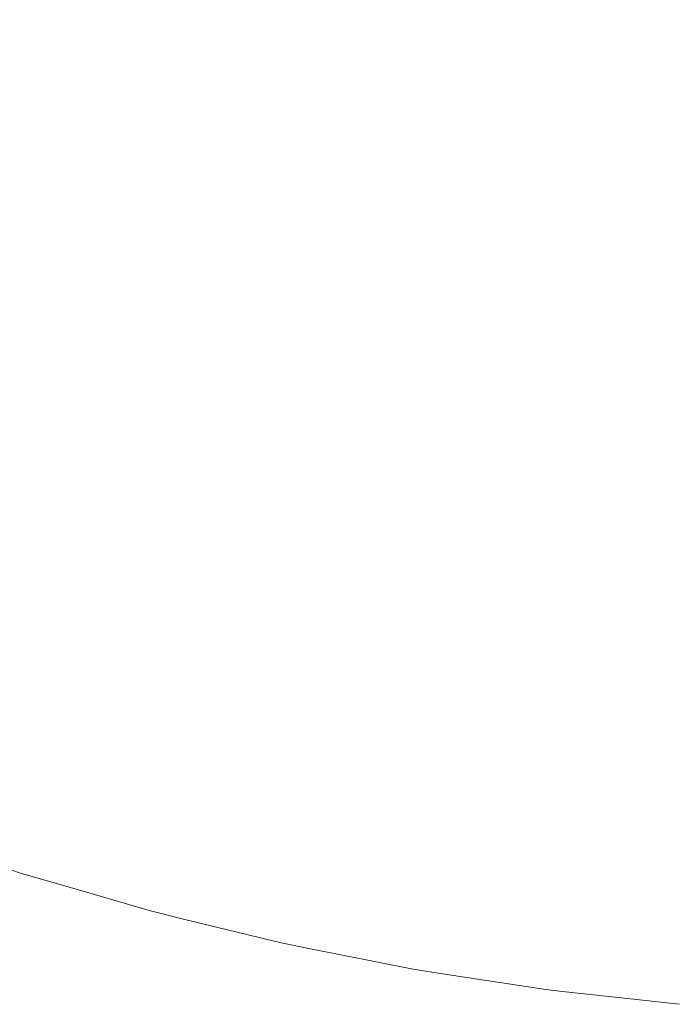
# Model space of a CAD drawing. Header units: centimetres. Extents: x -25.9 to 27.4, y -21.7 to -19.9.
# Tile 3 of 202: x -25.8176 to -25.7962, y -21.6596 to -21.6277. Entities that reach past the tile are written whole.
import ezdxf

# ---------------------------------------------------------------- set-up
doc = ezdxf.new("R2010")
doc.units = ezdxf.units.CM
doc.header["$LTSCALE"] = 2.54
doc.layers.add('Lucido design-1', color=7, linetype='Continuous')

# ---------------------------------------------------------------- blocks, each defined once
blk = doc.blocks.new('Gruppo-5-1')
at = {"color": 7, "linetype": 'Continuous', "lineweight": 9}
for points, invisible_edges in [([(-25.814585, -21.625434, 876.39198), (-25.817413, -21.624189, 876.39198), (-25.818645, -21.62683, 876.38893), (-25.8157, -21.628126, 876.38893)], 15), ([(-25.81567, -21.628053, 875.65375), (-25.818611, -21.626758, 875.65375), (-25.81742, -21.624203, 875.650802), (-25.814591, -21.625448, 875.650802)], 15), ([(-25.805816, -21.628426, 875.650802), (-25.808783, -21.627561, 875.650802), (-25.807901, -21.624763, 875.647975), (-25.805056, -21.625592, 875.647975)], 15), ([(-25.805024, -21.625472, 876.394906), (-25.807864, -21.624645, 876.394906), (-25.808779, -21.627547, 876.39198), (-25.805812, -21.628412, 876.39198)], 15), ([(-25.811705, -21.626554, 876.39198), (-25.814585, -21.625434, 876.39198), (-25.8157, -21.628126, 876.38893), (-25.812701, -21.629292, 876.38893)], 15), ([(-25.812674, -21.629218, 875.65375), (-25.81567, -21.628053, 875.65375), (-25.814591, -21.625448, 875.650802), (-25.81171, -21.626568, 875.650802)], 15), ([(-25.802152, -21.626175, 876.394906), (-25.805024, -21.625472, 876.394906), (-25.805812, -21.628412, 876.39198), (-25.802811, -21.629146, 876.39198)], 15), ([(-25.802814, -21.629161, 875.650802), (-25.805816, -21.628426, 875.650802), (-25.805056, -21.625592, 875.647975), (-25.802179, -21.626296, 875.647975)], 15), ([(-25.799782, -21.629764, 875.650802), (-25.802814, -21.629161, 875.650802), (-25.802179, -21.626296, 875.647975), (-25.799273, -21.626874, 875.647975)], 15), ([(-25.799251, -21.626752, 876.394906), (-25.802152, -21.626175, 876.394906), (-25.802811, -21.629146, 876.39198), (-25.79978, -21.629749, 876.39198)], 15), ([(-25.816703, -21.630547, 875.656814), (-25.819752, -21.629205, 875.656814), (-25.818611, -21.626758, 875.65375), (-25.81567, -21.628053, 875.65375)], 15), ([(-25.808779, -21.627547, 876.39198), (-25.811705, -21.626554, 876.39198), (-25.812701, -21.629292, 876.38893), (-25.809655, -21.630326, 876.38893)], 15), ([(-25.809631, -21.630251, 875.65375), (-25.812674, -21.629218, 875.65375), (-25.81171, -21.626568, 875.650802), (-25.808783, -21.627561, 875.650802)], 15), ([(-25.796328, -21.627202, 876.394906), (-25.799251, -21.626752, 876.394906), (-25.79978, -21.629749, 876.39198), (-25.796726, -21.630219, 876.39198)], 15), ([(-25.8157, -21.628126, 876.38893), (-25.818645, -21.62683, 876.38893), (-25.819819, -21.629349, 876.385764), (-25.816764, -21.630694, 876.385764)], 15), ([(-25.796728, -21.630234, 875.650802), (-25.799782, -21.629764, 875.650802), (-25.799273, -21.626874, 875.647975), (-25.796345, -21.627324, 875.647975)], 15), ([(-25.793655, -21.630571, 875.650802), (-25.796728, -21.630234, 875.650802), (-25.796345, -21.627324, 875.647975), (-25.7934, -21.627647, 875.647975)], 15), ([(-25.793389, -21.627524, 876.394906), (-25.796328, -21.627202, 876.394906), (-25.796726, -21.630219, 876.39198), (-25.793654, -21.630555, 876.39198)], 15), ([(-25.805812, -21.628412, 876.39198), (-25.808779, -21.627547, 876.39198), (-25.809655, -21.630326, 876.38893), (-25.806566, -21.631226, 876.38893)], 15), ([(-25.806546, -21.63115, 875.65375), (-25.809631, -21.630251, 875.65375), (-25.808783, -21.627561, 875.650802), (-25.805816, -21.628426, 875.650802)], 15), ([(-25.812701, -21.629292, 876.38893), (-25.8157, -21.628126, 876.38893), (-25.816764, -21.630694, 876.385764), (-25.813652, -21.631904, 876.385764)], 15), ([(-25.813598, -21.631754, 875.656814), (-25.816703, -21.630547, 875.656814), (-25.81567, -21.628053, 875.65375), (-25.812674, -21.629218, 875.65375)], 15), ([(-25.802811, -21.629146, 876.39198), (-25.805812, -21.628412, 876.39198), (-25.806566, -21.631226, 876.38893), (-25.803441, -21.631991, 876.38893)], 15), ([(-25.803424, -21.631914, 875.65375), (-25.806546, -21.63115, 875.65375), (-25.805816, -21.628426, 875.650802), (-25.802814, -21.629161, 875.650802)], 15), ([(-25.817688, -21.632926, 875.659988), (-25.82084, -21.631539, 875.659988), (-25.819752, -21.629205, 875.656814), (-25.816703, -21.630547, 875.656814)], 15), ([(-25.809655, -21.630326, 876.38893), (-25.812701, -21.629292, 876.38893), (-25.813652, -21.631904, 876.385764), (-25.810491, -21.632977, 876.385764)], 15), ([(-25.810443, -21.632825, 875.656814), (-25.813598, -21.631754, 875.656814), (-25.812674, -21.629218, 875.65375), (-25.809631, -21.630251, 875.65375)], 15), ([(-25.79978, -21.629749, 876.39198), (-25.802811, -21.629146, 876.39198), (-25.803441, -21.631991, 876.38893), (-25.800286, -21.632619, 876.38893)], 15), ([(-25.800272, -21.632541, 875.65375), (-25.803424, -21.631914, 875.65375), (-25.802814, -21.629161, 875.650802), (-25.799782, -21.629764, 875.650802)], 15), ([(-25.816764, -21.630694, 876.385764), (-25.819819, -21.629349, 876.385764), (-25.820936, -21.631743, 876.382487), (-25.817774, -21.633134, 876.382487)], 15), ([(-25.796726, -21.630219, 876.39198), (-25.79978, -21.629749, 876.39198), (-25.800286, -21.632619, 876.38893), (-25.797106, -21.633108, 876.38893)], 15), ([(-25.797096, -21.63303, 875.65375), (-25.800272, -21.632541, 875.65375), (-25.799782, -21.629764, 875.650802), (-25.796728, -21.630234, 875.650802)], 15), ([(-25.807244, -21.633758, 875.656814), (-25.810443, -21.632825, 875.656814), (-25.809631, -21.630251, 875.65375), (-25.806546, -21.63115, 875.65375)], 15), ([(-25.793654, -21.630555, 876.39198), (-25.796726, -21.630219, 876.39198), (-25.797106, -21.633108, 876.38893), (-25.793908, -21.633458, 876.38893)], 15), ([(-25.793901, -21.63338, 875.65375), (-25.797096, -21.63303, 875.65375), (-25.796728, -21.630234, 875.650802), (-25.793655, -21.630571, 875.650802)], 15), ([(-25.814478, -21.634174, 875.659988), (-25.817688, -21.632926, 875.659988), (-25.816703, -21.630547, 875.656814), (-25.813598, -21.631754, 875.656814)], 15), ([(-25.806566, -21.631226, 876.38893), (-25.809655, -21.630326, 876.38893), (-25.810491, -21.632977, 876.385764), (-25.807286, -21.633911, 876.385764)], 15), ([(-25.813652, -21.631904, 876.385764), (-25.816764, -21.630694, 876.385764), (-25.817774, -21.633134, 876.382487), (-25.814556, -21.634386, 876.382487)], 15), ([(-25.803441, -21.631991, 876.38893), (-25.806566, -21.631226, 876.38893), (-25.807286, -21.633911, 876.385764), (-25.804043, -21.634705, 876.385764)], 15), ([(-25.804008, -21.634549, 875.656814), (-25.807244, -21.633758, 875.656814), (-25.806546, -21.63115, 875.65375), (-25.803424, -21.631914, 875.65375)], 15), ([(-25.811217, -21.635281, 875.659988), (-25.814478, -21.634174, 875.659988), (-25.813598, -21.631754, 875.656814), (-25.810443, -21.632825, 875.656814)], 15), ([(-25.810491, -21.632977, 876.385764), (-25.813652, -21.631904, 876.385764), (-25.814556, -21.634386, 876.382487), (-25.811285, -21.635496, 876.382487)], 15), ([(-25.800286, -21.632619, 876.38893), (-25.803441, -21.631991, 876.38893), (-25.804043, -21.634705, 876.385764), (-25.800769, -21.635356, 876.385764)], 15), ([(-25.800741, -21.635199, 875.656814), (-25.804008, -21.634549, 875.656814), (-25.803424, -21.631914, 875.65375), (-25.800272, -21.632541, 875.65375)], 15), ([(-25.807911, -21.636244, 875.659988), (-25.811217, -21.635281, 875.659988), (-25.810443, -21.632825, 875.656814), (-25.807244, -21.633758, 875.656814)], 15), ([(-25.797106, -21.633108, 876.38893), (-25.800286, -21.632619, 876.38893), (-25.800769, -21.635356, 876.385764), (-25.797469, -21.635864, 876.385764)], 15), ([(-25.797448, -21.635706, 875.656814), (-25.800741, -21.635199, 875.656814), (-25.800272, -21.632541, 875.65375), (-25.797096, -21.63303, 875.65375)], 15), ([(-25.814556, -21.634386, 876.382487), (-25.817774, -21.633134, 876.382487), (-25.818731, -21.635443, 876.379106), (-25.81541, -21.636734, 876.379106)], 15), ([(-25.815314, -21.636471, 875.663268), (-25.818624, -21.635184, 875.663268), (-25.817688, -21.632926, 875.659988), (-25.814478, -21.634174, 875.659988)], 15), ([(-25.807286, -21.633911, 876.385764), (-25.810491, -21.632977, 876.385764), (-25.811285, -21.635496, 876.382487), (-25.807969, -21.636463, 876.382487)], 15), ([(-25.793908, -21.633458, 876.38893), (-25.797106, -21.633108, 876.38893), (-25.797469, -21.635864, 876.385764), (-25.79415, -21.636228, 876.385764)], 15), ([(-25.794136, -21.636069, 875.656814), (-25.797448, -21.635706, 875.656814), (-25.797096, -21.63303, 875.65375), (-25.793901, -21.63338, 875.65375)], 15), ([(-25.804566, -21.637063, 875.659988), (-25.807911, -21.636244, 875.659988), (-25.807244, -21.633758, 875.656814), (-25.804008, -21.634549, 875.656814)], 15), ([(-25.804043, -21.634705, 876.385764), (-25.807286, -21.633911, 876.385764), (-25.807969, -21.636463, 876.382487), (-25.804615, -21.637284, 876.382487)], 15), ([(-25.811285, -21.635496, 876.382487), (-25.814556, -21.634386, 876.382487), (-25.81541, -21.636734, 876.379106), (-25.812036, -21.637879, 876.379106)], 15), ([(-25.811952, -21.637613, 875.663268), (-25.815314, -21.636471, 875.663268), (-25.814478, -21.634174, 875.659988), (-25.811217, -21.635281, 875.659988)], 15), ([(-25.800769, -21.635356, 876.385764), (-25.804043, -21.634705, 876.385764), (-25.804615, -21.637284, 876.382487), (-25.801227, -21.637957, 876.382487)], 15), ([(-25.801188, -21.637735, 875.659988), (-25.804566, -21.637063, 875.659988), (-25.804008, -21.634549, 875.656814), (-25.800741, -21.635199, 875.656814)], 15), ([(-25.816105, -21.638643, 875.666648), (-25.819508, -21.637319, 875.666648), (-25.818624, -21.635184, 875.663268), (-25.815314, -21.636471, 875.663268)], 15), ([(-25.808544, -21.638606, 875.663268), (-25.811952, -21.637613, 875.663268), (-25.811217, -21.635281, 875.659988), (-25.807911, -21.636244, 875.659988)], 15), ([(-25.797469, -21.635864, 876.385764), (-25.800769, -21.635356, 876.385764), (-25.801227, -21.637957, 876.382487), (-25.797814, -21.638483, 876.382487)], 15), ([(-25.797784, -21.638259, 875.659988), (-25.801188, -21.637735, 875.659988), (-25.800741, -21.635199, 875.656814), (-25.797448, -21.635706, 875.656814)], 15), ([(-25.81541, -21.636734, 876.379106), (-25.818731, -21.635443, 876.379106), (-25.819631, -21.637616, 876.375625), (-25.816215, -21.638944, 876.375625)], 15), ([(-25.807969, -21.636463, 876.382487), (-25.811285, -21.635496, 876.382487), (-25.812036, -21.637879, 876.379106), (-25.808616, -21.638876, 876.379106)], 15), ([(-25.79415, -21.636228, 876.385764), (-25.797469, -21.635864, 876.385764), (-25.797814, -21.638483, 876.382487), (-25.79438, -21.638859, 876.382487)], 15), ([(-25.794361, -21.638634, 875.659988), (-25.797784, -21.638259, 875.659988), (-25.797448, -21.635706, 875.656814), (-25.794136, -21.636069, 875.656814)], 15), ([(-25.805095, -21.63945, 875.663268), (-25.808544, -21.638606, 875.663268), (-25.807911, -21.636244, 875.659988), (-25.804566, -21.637063, 875.659988)], 15), ([(-25.812647, -21.639816, 875.666648), (-25.816105, -21.638643, 875.666648), (-25.815314, -21.636471, 875.663268), (-25.811952, -21.637613, 875.663268)], 15), ([(-25.804615, -21.637284, 876.382487), (-25.807969, -21.636463, 876.382487), (-25.808616, -21.638876, 876.379106), (-25.805155, -21.639723, 876.379106)], 15), ([(-25.812036, -21.637879, 876.379106), (-25.81541, -21.636734, 876.379106), (-25.816215, -21.638944, 876.375625), (-25.812744, -21.640122, 876.375625)], 15), ([(-25.801227, -21.637957, 876.382487), (-25.804615, -21.637284, 876.382487), (-25.805155, -21.639723, 876.379106), (-25.801661, -21.640418, 876.379106)], 15), ([(-25.801613, -21.640143, 875.663268), (-25.805095, -21.63945, 875.663268), (-25.804566, -21.637063, 875.659988), (-25.801188, -21.637735, 875.659988)], 15), ([(-25.816848, -21.640684, 875.670122), (-25.820339, -21.639326, 875.670122), (-25.819508, -21.637319, 875.666648), (-25.816105, -21.638643, 875.666648)], 15), ([(-25.809142, -21.640838, 875.666648), (-25.812647, -21.639816, 875.666648), (-25.811952, -21.637613, 875.663268), (-25.808544, -21.638606, 875.663268)], 15), ([(-25.816215, -21.638944, 876.375625), (-25.819631, -21.637616, 876.375625), (-25.820473, -21.63965, 876.372053), (-25.816968, -21.641013, 876.372053)], 15), ([(-25.808616, -21.638876, 876.379106), (-25.812036, -21.637879, 876.379106), (-25.812744, -21.640122, 876.375625), (-25.809225, -21.641148, 876.375625)], 15), ([(-25.798103, -21.640683, 875.663268), (-25.801613, -21.640143, 875.663268), (-25.801188, -21.637735, 875.659988), (-25.797784, -21.638259, 875.659988)], 15), ([(-25.797814, -21.638483, 876.382487), (-25.801227, -21.637957, 876.382487), (-25.801661, -21.640418, 876.379106), (-25.79814, -21.64096, 876.379106)], 15), ([(-25.79438, -21.638859, 876.382487), (-25.797814, -21.638483, 876.382487), (-25.79814, -21.64096, 876.379106), (-25.794598, -21.641348, 876.379106)], 15), ([(-25.794574, -21.641069, 875.663268), (-25.798103, -21.640683, 875.663268), (-25.797784, -21.638259, 875.659988), (-25.794361, -21.638634, 875.659988)], 15), ([(-25.8133, -21.641888, 875.670122), (-25.816848, -21.640684, 875.670122), (-25.816105, -21.638643, 875.666648), (-25.812647, -21.639816, 875.666648)], 15), ([(-25.805155, -21.639723, 876.379106), (-25.808616, -21.638876, 876.379106), (-25.809225, -21.641148, 876.375625), (-25.805664, -21.642019, 876.375625)], 15), ([(-25.805595, -21.641706, 875.666648), (-25.809142, -21.640838, 875.666648), (-25.808544, -21.638606, 875.663268), (-25.805095, -21.63945, 875.663268)], 15), ([(-25.812744, -21.640122, 876.375625), (-25.816215, -21.638944, 876.375625), (-25.816968, -21.641013, 876.372053), (-25.813406, -21.642222, 876.372053)], 15), ([(-25.817542, -21.642592, 875.673687), (-25.821116, -21.641202, 875.673687), (-25.820339, -21.639326, 875.670122), (-25.816848, -21.640684, 875.670122)], 15), ([(-25.802014, -21.642418, 875.666648), (-25.805595, -21.641706, 875.666648), (-25.805095, -21.63945, 875.663268), (-25.801613, -21.640143, 875.663268)], 15), ([(-25.816968, -21.641013, 876.372053), (-25.820473, -21.63965, 876.372053), (-25.821257, -21.641542, 876.368395), (-25.817668, -21.642938, 876.368395)], 15), ([(-25.809704, -21.642936, 875.670122), (-25.8133, -21.641888, 875.670122), (-25.812647, -21.639816, 875.666648), (-25.809142, -21.640838, 875.666648)], 15), ([(-25.801661, -21.640418, 876.379106), (-25.805155, -21.639723, 876.379106), (-25.805664, -21.642019, 876.375625), (-25.80207, -21.642734, 876.375625)], 15), ([(-25.809225, -21.641148, 876.375625), (-25.812744, -21.640122, 876.375625), (-25.813406, -21.642222, 876.372053), (-25.809795, -21.643275, 876.372053)], 15), ([(-25.798405, -21.642974, 875.666648), (-25.802014, -21.642418, 875.666648), (-25.801613, -21.640143, 875.663268), (-25.798103, -21.640683, 875.663268)], 15), ([(-25.79814, -21.64096, 876.379106), (-25.801661, -21.640418, 876.379106), (-25.80207, -21.642734, 876.375625), (-25.798447, -21.643292, 876.375625)], 15), ([(-25.813911, -21.643824, 875.673687), (-25.817542, -21.642592, 875.673687), (-25.816848, -21.640684, 875.670122), (-25.8133, -21.641888, 875.670122)], 15), ([(-25.794775, -21.643371, 875.666648), (-25.798405, -21.642974, 875.666648), (-25.798103, -21.640683, 875.663268), (-25.794574, -21.641069, 875.663268)], 15), ([(-25.813406, -21.642222, 876.372053), (-25.816968, -21.641013, 876.372053), (-25.817668, -21.642938, 876.368395), (-25.814022, -21.644176, 876.368395)], 15), ([(-25.806065, -21.643827, 875.670122), (-25.809704, -21.642936, 875.670122), (-25.809142, -21.640838, 875.666648), (-25.805595, -21.641706, 875.666648)], 15), ([(-25.794598, -21.641348, 876.379106), (-25.79814, -21.64096, 876.379106), (-25.798447, -21.643292, 876.375625), (-25.794803, -21.643691, 876.375625)], 15), ([(-25.818186, -21.644362, 875.677334), (-25.821837, -21.642942, 875.677334), (-25.821116, -21.641202, 875.673687), (-25.817542, -21.642592, 875.673687)], 15), ([(-25.805664, -21.642019, 876.375625), (-25.809225, -21.641148, 876.375625), (-25.809795, -21.643275, 876.372053), (-25.806141, -21.644169, 876.372053)], 15), ([(-25.802391, -21.644558, 875.670122), (-25.806065, -21.643827, 875.670122), (-25.805595, -21.641706, 875.666648), (-25.802014, -21.642418, 875.666648)], 15), ([(-25.810229, -21.644897, 875.673687), (-25.813911, -21.643824, 875.673687), (-25.8133, -21.641888, 875.670122), (-25.809704, -21.642936, 875.670122)], 15), ([(-25.80207, -21.642734, 876.375625), (-25.805664, -21.642019, 876.375625), (-25.806141, -21.644169, 876.372053), (-25.802452, -21.644903, 876.372053)], 15), ([(-25.809795, -21.643275, 876.372053), (-25.813406, -21.642222, 876.372053), (-25.814022, -21.644176, 876.368395), (-25.810325, -21.645253, 876.368395)], 15), ([(-25.814477, -21.645621, 875.677334), (-25.818186, -21.644362, 875.677334), (-25.817542, -21.642592, 875.673687), (-25.813911, -21.643824, 875.673687)], 15), ([(-25.798688, -21.645128, 875.670122), (-25.802391, -21.644558, 875.670122), (-25.802014, -21.642418, 875.666648), (-25.798405, -21.642974, 875.666648)], 15), ([(-25.814022, -21.644176, 876.368395), (-25.817668, -21.642938, 876.368395), (-25.818315, -21.644715, 876.364658), (-25.81459, -21.645979, 876.364658)], 15), ([(-25.806505, -21.645809, 875.673687), (-25.810229, -21.644897, 875.673687), (-25.809704, -21.642936, 875.670122), (-25.806065, -21.643827, 875.670122)], 15), ([(-25.798447, -21.643292, 876.375625), (-25.80207, -21.642734, 876.375625), (-25.802452, -21.644903, 876.372053), (-25.798734, -21.645475, 876.372053)], 15), ([(-25.794965, -21.645535, 875.670122), (-25.798688, -21.645128, 875.670122), (-25.798405, -21.642974, 875.666648), (-25.794775, -21.643371, 875.666648)], 15), ([(-25.806141, -21.644169, 876.372053), (-25.809795, -21.643275, 876.372053), (-25.810325, -21.645253, 876.368395), (-25.806584, -21.646168, 876.368395)], 15), ([(-25.794803, -21.643691, 876.375625), (-25.798447, -21.643292, 876.375625), (-25.798734, -21.645475, 876.372053), (-25.794995, -21.645884, 876.372053)], 15), ([(-25.810717, -21.646717, 875.677334), (-25.814477, -21.645621, 875.677334), (-25.813911, -21.643824, 875.673687), (-25.810229, -21.644897, 875.673687)], 15), ([(-25.802743, -21.646557, 875.673687), (-25.806505, -21.645809, 875.673687), (-25.806065, -21.643827, 875.670122), (-25.802391, -21.644558, 875.670122)], 15), ([(-25.810325, -21.645253, 876.368395), (-25.814022, -21.644176, 876.368395), (-25.81459, -21.645979, 876.364658), (-25.810814, -21.64708, 876.364658)], 15), ([(-25.802452, -21.644903, 876.372053), (-25.806141, -21.644169, 876.372053), (-25.806584, -21.646168, 876.368395), (-25.802807, -21.64692, 876.368395)], 15), ([(-25.814999, -21.647274, 875.68106), (-25.818779, -21.645991, 875.68106), (-25.818186, -21.644362, 875.677334), (-25.814477, -21.645621, 875.677334)], 15), ([(-25.798953, -21.64714, 875.673687), (-25.802743, -21.646557, 875.673687), (-25.802391, -21.644558, 875.670122), (-25.798688, -21.645128, 875.670122)], 15), ([(-25.81459, -21.645979, 876.364658), (-25.818315, -21.644715, 876.364658), (-25.818907, -21.646342, 876.360848), (-25.815111, -21.647631, 876.360848)], 15), ([(-25.806912, -21.647648, 875.677334), (-25.810717, -21.646717, 875.677334), (-25.810229, -21.644897, 875.673687), (-25.806505, -21.645809, 875.673687)], 15), ([(-25.798734, -21.645475, 876.372053), (-25.802452, -21.644903, 876.372053), (-25.802807, -21.64692, 876.368395), (-25.799002, -21.647505, 876.368395)], 15), ([(-25.806584, -21.646168, 876.368395), (-25.810325, -21.645253, 876.368395), (-25.810814, -21.64708, 876.364658), (-25.806994, -21.648015, 876.364658)], 15), ([(-25.795141, -21.647558, 875.673687), (-25.798953, -21.64714, 875.673687), (-25.798688, -21.645128, 875.670122), (-25.794965, -21.645535, 875.670122)], 15), ([(-25.794995, -21.645884, 876.372053), (-25.798734, -21.645475, 876.372053), (-25.799002, -21.647505, 876.368395), (-25.795174, -21.647925, 876.368395)], 15), ([(-25.811166, -21.648391, 875.68106), (-25.814999, -21.647274, 875.68106), (-25.814477, -21.645621, 875.677334), (-25.810717, -21.646717, 875.677334)], 15), ([(-25.803071, -21.648412, 875.677334), (-25.806912, -21.647648, 875.677334), (-25.806505, -21.645809, 875.673687), (-25.802743, -21.646557, 875.673687)], 15), ([(-25.815474, -21.648782, 875.684856), (-25.81932, -21.647476, 875.684856), (-25.818779, -21.645991, 875.68106), (-25.814999, -21.647274, 875.68106)], 15), ([(-25.810814, -21.64708, 876.364658), (-25.81459, -21.645979, 876.364658), (-25.815111, -21.647631, 876.360848), (-25.811262, -21.648752, 876.360848)], 15), ([(-25.802807, -21.64692, 876.368395), (-25.806584, -21.646168, 876.368395), (-25.806994, -21.648015, 876.364658), (-25.803136, -21.648782, 876.364658)], 15), ([(-25.815111, -21.647631, 876.360848), (-25.818907, -21.646342, 876.360848), (-25.819444, -21.647816, 876.356974), (-25.815583, -21.649127, 876.356974)], 15), ([(-25.799199, -21.649008, 875.677334), (-25.803071, -21.648412, 875.677334), (-25.802743, -21.646557, 875.673687), (-25.798953, -21.64714, 875.673687)], 15), ([(-25.807287, -21.64934, 875.68106), (-25.811166, -21.648391, 875.68106), (-25.810717, -21.646717, 875.677334), (-25.806912, -21.647648, 875.677334)], 15), ([(-25.806994, -21.648015, 876.364658), (-25.810814, -21.64708, 876.364658), (-25.811262, -21.648752, 876.360848), (-25.807368, -21.649705, 876.360848)], 15), ([(-25.799002, -21.647505, 876.368395), (-25.802807, -21.64692, 876.368395), (-25.803136, -21.648782, 876.364658), (-25.799248, -21.64938, 876.364658)], 15), ([(-25.795306, -21.649434, 875.677334), (-25.799199, -21.649008, 875.677334), (-25.798953, -21.64714, 875.673687), (-25.795141, -21.647558, 875.673687)], 15), ([(-25.815902, -21.65014, 875.688718), (-25.819807, -21.648815, 875.688718), (-25.81932, -21.647476, 875.684856), (-25.815474, -21.648782, 875.684856)], 15), ([(-25.811575, -21.649918, 875.684856), (-25.815474, -21.648782, 875.684856), (-25.814999, -21.647274, 875.68106), (-25.811166, -21.648391, 875.68106)], 15), ([(-25.795174, -21.647925, 876.368395), (-25.799002, -21.647505, 876.368395), (-25.799248, -21.64938, 876.364658), (-25.795338, -21.649809, 876.364658)], 15), ([(-25.815583, -21.649127, 876.356974), (-25.819444, -21.647816, 876.356974), (-25.819924, -21.649136, 876.35304), (-25.816005, -21.650467, 876.35304)], 15), ([(-25.811262, -21.648752, 876.360848), (-25.815111, -21.647631, 876.360848), (-25.815583, -21.649127, 876.356974), (-25.811668, -21.650268, 876.356974)], 15), ([(-25.803372, -21.650119, 875.68106), (-25.807287, -21.64934, 875.68106), (-25.806912, -21.647648, 875.677334), (-25.803071, -21.648412, 875.677334)], 15), ([(-25.803136, -21.648782, 876.364658), (-25.806994, -21.648015, 876.364658), (-25.807368, -21.649705, 876.360848), (-25.803437, -21.650487, 876.360848)], 15), ([(-25.80763, -21.650884, 875.684856), (-25.811575, -21.649918, 875.684856), (-25.811166, -21.648391, 875.68106), (-25.807287, -21.64934, 875.68106)], 15), ([(-25.799426, -21.650727, 875.68106), (-25.803372, -21.650119, 875.68106), (-25.803071, -21.648412, 875.677334), (-25.799199, -21.649008, 875.677334)], 15), ([(-25.811943, -21.651294, 875.688718), (-25.815902, -21.65014, 875.688718), (-25.815474, -21.648782, 875.684856), (-25.811575, -21.649918, 875.684856)], 15), ([(-25.807368, -21.649705, 876.360848), (-25.811262, -21.648752, 876.360848), (-25.811668, -21.650268, 876.356974), (-25.807708, -21.651237, 876.356974)], 15), ([(-25.799248, -21.64938, 876.364658), (-25.803136, -21.648782, 876.364658), (-25.803437, -21.650487, 876.360848), (-25.799474, -21.651097, 876.360848)], 15), ([(-25.816283, -21.651347, 875.692639), (-25.82024, -21.650003, 875.692639), (-25.819807, -21.648815, 875.688718), (-25.815902, -21.65014, 875.688718)], 15), ([(-25.795457, -21.651161, 875.68106), (-25.799426, -21.650727, 875.68106), (-25.799199, -21.649008, 875.677334), (-25.795306, -21.649434, 875.677334)], 15), ([(-25.816005, -21.650467, 876.35304), (-25.819924, -21.649136, 876.35304), (-25.820348, -21.6503, 876.349055), (-25.816378, -21.651648, 876.349055)], 15), ([(-25.811668, -21.650268, 876.356974), (-25.815583, -21.649127, 876.356974), (-25.816005, -21.650467, 876.35304), (-25.812032, -21.651625, 876.35304)], 15), ([(-25.803646, -21.651676, 875.684856), (-25.80763, -21.650884, 875.684856), (-25.807287, -21.64934, 875.68106), (-25.803372, -21.650119, 875.68106)], 15), ([(-25.795338, -21.649809, 876.364658), (-25.799248, -21.64938, 876.364658), (-25.799474, -21.651097, 876.360848), (-25.795489, -21.651534, 876.360848)], 15), ([(-25.803437, -21.650487, 876.360848), (-25.807368, -21.649705, 876.360848), (-25.807708, -21.651237, 876.356974), (-25.803709, -21.652033, 876.356974)], 15), ([(-25.816615, -21.652399, 875.696612), (-25.820617, -21.65104, 875.696612), (-25.82024, -21.650003, 875.692639), (-25.816283, -21.651347, 875.692639)], 15), ([(-25.807938, -21.652274, 875.688718), (-25.811943, -21.651294, 875.688718), (-25.811575, -21.649918, 875.684856), (-25.80763, -21.650884, 875.684856)], 15), ([(-25.816378, -21.651648, 876.349055), (-25.820348, -21.6503, 876.349055), (-25.820714, -21.651305, 876.345025), (-25.816699, -21.652668, 876.345025)], 15), ([(-25.812271, -21.652516, 875.692639), (-25.816283, -21.651347, 875.692639), (-25.815902, -21.65014, 875.688718), (-25.811943, -21.651294, 875.688718)], 15), ([(-25.807708, -21.651237, 876.356974), (-25.811668, -21.650268, 876.356974), (-25.812032, -21.651625, 876.35304), (-25.808012, -21.652609, 876.35304)], 15), ([(-25.799632, -21.652294, 875.684856), (-25.803646, -21.651676, 875.684856), (-25.803372, -21.650119, 875.68106), (-25.799426, -21.650727, 875.68106)], 15), ([(-25.812032, -21.651625, 876.35304), (-25.816005, -21.650467, 876.35304), (-25.816378, -21.651648, 876.349055), (-25.812352, -21.652821, 876.349055)], 15), ([(-25.799474, -21.651097, 876.360848), (-25.803437, -21.650487, 876.360848), (-25.803709, -21.652033, 876.356974), (-25.799679, -21.652653, 876.356974)], 15), ([(-25.803893, -21.653079, 875.688718), (-25.807938, -21.652274, 875.688718), (-25.80763, -21.650884, 875.684856), (-25.803646, -21.651676, 875.684856)], 15), ([(-25.795595, -21.652736, 875.684856), (-25.799632, -21.652294, 875.684856), (-25.799426, -21.650727, 875.68106), (-25.795457, -21.651161, 875.68106)], 15), ([(-25.816699, -21.652668, 876.345025), (-25.820714, -21.651305, 876.345025), (-25.821022, -21.652151, 876.340958), (-25.81697, -21.653527, 876.340958)], 15), ([(-25.816897, -21.653295, 875.70063), (-25.820939, -21.651923, 875.70063), (-25.820617, -21.65104, 875.696612), (-25.816615, -21.652399, 875.696612)], 15), ([(-25.812556, -21.653582, 875.696612), (-25.816615, -21.652399, 875.696612), (-25.816283, -21.651347, 875.692639), (-25.812271, -21.652516, 875.692639)], 15), ([(-25.808212, -21.653509, 875.692639), (-25.812271, -21.652516, 875.692639), (-25.811943, -21.651294, 875.688718), (-25.807938, -21.652274, 875.688718)], 15), ([(-25.803709, -21.652033, 876.356974), (-25.807708, -21.651237, 876.356974), (-25.808012, -21.652609, 876.35304), (-25.803953, -21.653416, 876.35304)], 15), ([(-25.795489, -21.651534, 876.360848), (-25.799474, -21.651097, 876.360848), (-25.799679, -21.652653, 876.356974), (-25.795626, -21.653097, 876.356974)], 15), ([(-25.812352, -21.652821, 876.349055), (-25.816378, -21.651648, 876.349055), (-25.816699, -21.652668, 876.345025), (-25.812629, -21.653854, 876.345025)], 15), ([(-25.808012, -21.652609, 876.35304), (-25.812032, -21.651625, 876.35304), (-25.812352, -21.652821, 876.349055), (-25.80828, -21.653817, 876.349055)], 15), ([(-25.81713, -21.654033, 875.704687), (-25.821203, -21.65265, 875.704687), (-25.820939, -21.651923, 875.70063), (-25.816897, -21.653295, 875.70063)], 15), ([(-25.799818, -21.653706, 875.688718), (-25.803893, -21.653079, 875.688718), (-25.803646, -21.651676, 875.684856), (-25.799632, -21.652294, 875.684856)], 15), ([(-25.81697, -21.653527, 876.340958), (-25.821022, -21.652151, 876.340958), (-25.821271, -21.652837, 876.336861), (-25.817189, -21.654222, 876.336861)], 15), ([(-25.804113, -21.654325, 875.692639), (-25.808212, -21.653509, 875.692639), (-25.807938, -21.652274, 875.688718), (-25.803893, -21.653079, 875.688718)], 15), ([(-25.799679, -21.652653, 876.356974), (-25.803709, -21.652033, 876.356974), (-25.803953, -21.653416, 876.35304), (-25.799863, -21.654046, 876.35304)], 15), ([(-25.795719, -21.654155, 875.688718), (-25.799818, -21.653706, 875.688718), (-25.799632, -21.652294, 875.684856), (-25.795595, -21.652736, 875.684856)], 15), ([(-25.8128, -21.65449, 875.70063), (-25.816897, -21.653295, 875.70063), (-25.816615, -21.652399, 875.696612), (-25.812556, -21.653582, 875.696612)], 15), ([(-25.808451, -21.654587, 875.696612), (-25.812556, -21.653582, 875.696612), (-25.812271, -21.652516, 875.692639), (-25.808212, -21.653509, 875.692639)], 15), ([(-25.803953, -21.653416, 876.35304), (-25.808012, -21.652609, 876.35304), (-25.80828, -21.653817, 876.349055), (-25.804168, -21.654635, 876.349055)], 15), ([(-25.817189, -21.654222, 876.336861), (-25.821271, -21.652837, 876.336861), (-25.821462, -21.653361, 876.33274), (-25.817357, -21.654755, 876.33274)], 15), ([(-25.817312, -21.654611, 875.708777), (-25.82141, -21.65322, 875.708777), (-25.821203, -21.65265, 875.704687), (-25.81713, -21.654033, 875.704687)], 15), ([(-25.812629, -21.653854, 876.345025), (-25.816699, -21.652668, 876.345025), (-25.81697, -21.653527, 876.340958), (-25.812862, -21.654724, 876.340958)], 15), ([(-25.80828, -21.653817, 876.349055), (-25.812352, -21.652821, 876.349055), (-25.812629, -21.653854, 876.345025), (-25.808512, -21.654862, 876.345025)], 15), ([(-25.795626, -21.653097, 876.356974), (-25.799679, -21.652653, 876.356974), (-25.799863, -21.654046, 876.35304), (-25.795749, -21.654496, 876.35304)], 15), ([(-25.817443, -21.655027, 875.712891), (-25.82156, -21.65363, 875.712891), (-25.82141, -21.65322, 875.708777), (-25.817312, -21.654611, 875.708777)], 15), ([(-25.799983, -21.65496, 875.692639), (-25.804113, -21.654325, 875.692639), (-25.803893, -21.653079, 875.688718), (-25.799818, -21.653706, 875.688718)], 15), ([(-25.817357, -21.654755, 876.33274), (-25.821462, -21.653361, 876.33274), (-25.821594, -21.653724, 876.328604), (-25.817473, -21.655123, 876.328604)], 15), ([(-25.812862, -21.654724, 876.340958), (-25.81697, -21.653527, 876.340958), (-25.817189, -21.654222, 876.336861), (-25.813051, -21.655429, 876.336861)], 15), ([(-25.813, -21.655237, 875.704687), (-25.81713, -21.654033, 875.704687), (-25.816897, -21.653295, 875.70063), (-25.8128, -21.65449, 875.70063)], 15), ([(-25.808654, -21.655504, 875.70063), (-25.8128, -21.65449, 875.70063), (-25.812556, -21.653582, 875.696612), (-25.808451, -21.654587, 875.696612)], 15), ([(-25.804305, -21.655411, 875.696612), (-25.808451, -21.654587, 875.696612), (-25.808212, -21.653509, 875.692639), (-25.804113, -21.654325, 875.692639)], 15), ([(-25.799863, -21.654046, 876.35304), (-25.803953, -21.653416, 876.35304), (-25.804168, -21.654635, 876.349055), (-25.800024, -21.655273, 876.349055)], 15), ([(-25.817473, -21.655123, 876.328604), (-25.821594, -21.653724, 876.328604), (-25.821667, -21.653925, 876.324458), (-25.817538, -21.655327, 876.324458)], 15), ([(-25.817523, -21.655281, 875.717024), (-25.821651, -21.65388, 875.717024), (-25.82156, -21.65363, 875.712891), (-25.817443, -21.655027, 875.712891)], 15), ([(-25.821651, -21.65388, 875.717024), (-25.817523, -21.655281, 875.717024), (-25.817552, -21.655372, 875.721383), (-25.820139, -21.654493, 875.721383)], 11), ([(-25.808512, -21.654862, 876.345025), (-25.812629, -21.653854, 876.345025), (-25.812862, -21.654724, 876.340958), (-25.808706, -21.655741, 876.340958)], 15), ([(-25.804168, -21.654635, 876.349055), (-25.80828, -21.653817, 876.349055), (-25.808512, -21.654862, 876.345025), (-25.804354, -21.655689, 876.345025)], 15), ([(-25.795829, -21.655415, 875.692639), (-25.799983, -21.65496, 875.692639), (-25.799818, -21.653706, 875.688718), (-25.795719, -21.654155, 875.688718)], 15), ([(-25.820139, -21.654493, 876.321383), (-25.817552, -21.655372, 876.321383), (-25.817538, -21.655327, 876.324458), (-25.821667, -21.653925, 876.324458)], 14), ([(-25.813157, -21.655822, 875.708777), (-25.817312, -21.654611, 875.708777), (-25.81713, -21.654033, 875.704687), (-25.813, -21.655237, 875.704687)], 15), ([(-25.795749, -21.654496, 876.35304), (-25.799863, -21.654046, 876.35304), (-25.800024, -21.655273, 876.349055), (-25.795856, -21.655729, 876.349055)], 15), ([(-25.817552, -21.655372, 876.321383), (-25.820139, -21.654493, 876.321383), (-25.820139, -21.654493, 875.721383), (-25.817552, -21.655372, 875.721383)], 10), ([(-25.813051, -21.655429, 876.336861), (-25.817189, -21.654222, 876.336861), (-25.817357, -21.654755, 876.33274), (-25.813196, -21.655968, 876.33274)], 15), ([(-25.808821, -21.656259, 875.704687), (-25.813, -21.655237, 875.704687), (-25.8128, -21.65449, 875.70063), (-25.808654, -21.655504, 875.70063)], 15), ([(-25.800127, -21.656054, 875.696612), (-25.804305, -21.655411, 875.696612), (-25.804113, -21.654325, 875.692639), (-25.799983, -21.65496, 875.692639)], 15), ([(-25.813196, -21.655968, 876.33274), (-25.817357, -21.654755, 876.33274), (-25.817473, -21.655123, 876.328604), (-25.813296, -21.65634, 876.328604)], 15), ([(-25.81327, -21.656244, 875.712891), (-25.817443, -21.655027, 875.712891), (-25.817312, -21.654611, 875.708777), (-25.813157, -21.655822, 875.708777)], 15), ([(-25.808706, -21.655741, 876.340958), (-25.812862, -21.654724, 876.340958), (-25.813051, -21.655429, 876.336861), (-25.808864, -21.656453, 876.336861)], 15), ([(-25.804468, -21.656337, 875.70063), (-25.808654, -21.655504, 875.70063), (-25.808451, -21.654587, 875.696612), (-25.804305, -21.655411, 875.696612)], 15), ([(-25.800024, -21.655273, 876.349055), (-25.804168, -21.654635, 876.349055), (-25.804354, -21.655689, 876.345025), (-25.800164, -21.656334, 876.345025)], 15), ([(-25.813296, -21.65634, 876.328604), (-25.817473, -21.655123, 876.328604), (-25.817538, -21.655327, 876.324458), (-25.813351, -21.656547, 876.324458)], 15), ([(-25.813338, -21.656501, 875.717024), (-25.817523, -21.655281, 875.717024), (-25.817443, -21.655027, 875.712891), (-25.81327, -21.656244, 875.712891)], 15), ([(-25.804354, -21.655689, 876.345025), (-25.808512, -21.654862, 876.345025), (-25.808706, -21.655741, 876.340958), (-25.80451, -21.656576, 876.340958)], 15), ([(-25.795925, -21.656515, 875.696612), (-25.800127, -21.656054, 875.696612), (-25.799983, -21.65496, 875.692639), (-25.795829, -21.655415, 875.692639)], 15), ([(-25.81622, -21.65576, 875.721383), (-25.817552, -21.655372, 875.721383), (-25.817523, -21.655281, 875.717024)], 10), ([(-25.817538, -21.655327, 876.324458), (-25.817552, -21.655372, 876.321383), (-25.81622, -21.65576, 876.321383)], 9), ([(-25.817552, -21.655372, 875.721383), (-25.81622, -21.65576, 875.721383), (-25.81622, -21.65576, 876.321383), (-25.817552, -21.655372, 876.321383)], 10), ([(-25.81622, -21.65576, 876.321383), (-25.813363, -21.656593, 876.321383), (-25.813351, -21.656547, 876.324458), (-25.817538, -21.655327, 876.324458)], 14), ([(-25.817523, -21.655281, 875.717024), (-25.813338, -21.656501, 875.717024), (-25.813363, -21.656593, 875.721383), (-25.81622, -21.65576, 875.721383)], 11), ([(-25.808864, -21.656453, 876.336861), (-25.813051, -21.655429, 876.336861), (-25.813196, -21.655968, 876.33274), (-25.808985, -21.656998, 876.33274)], 15), ([(-25.808952, -21.656851, 875.708777), (-25.813157, -21.655822, 875.708777), (-25.813, -21.655237, 875.704687), (-25.808821, -21.656259, 875.704687)], 15), ([(-25.80025, -21.656986, 875.70063), (-25.804468, -21.656337, 875.70063), (-25.804305, -21.655411, 875.696612), (-25.800127, -21.656054, 875.696612)], 15), ([(-25.795856, -21.655729, 876.349055), (-25.800024, -21.655273, 876.349055), (-25.800164, -21.656334, 876.345025), (-25.79595, -21.656795, 876.345025)], 15), ([(-25.813363, -21.656593, 876.321383), (-25.81622, -21.65576, 876.321383), (-25.81622, -21.65576, 875.721383), (-25.813363, -21.656593, 875.721383)], 10), ([(-25.80451, -21.656576, 876.340958), (-25.808706, -21.655741, 876.340958), (-25.808864, -21.656453, 876.336861), (-25.804637, -21.657294, 876.336861)], 15), ([(-25.804602, -21.657098, 875.704687), (-25.808821, -21.656259, 875.704687), (-25.808654, -21.655504, 875.70063), (-25.804468, -21.656337, 875.70063)], 15), ([(-25.800164, -21.656334, 876.345025), (-25.804354, -21.655689, 876.345025), (-25.80451, -21.656576, 876.340958), (-25.800281, -21.657226, 876.340958)], 15), ([(-25.808985, -21.656998, 876.33274), (-25.813196, -21.655968, 876.33274), (-25.813296, -21.65634, 876.328604), (-25.809069, -21.657375, 876.328604)], 15), ([(-25.809047, -21.657277, 875.712891), (-25.81327, -21.656244, 875.712891), (-25.813157, -21.655822, 875.708777), (-25.808952, -21.656851, 875.708777)], 15), ([(-25.796007, -21.657451, 875.70063), (-25.80025, -21.656986, 875.70063), (-25.800127, -21.656054, 875.696612), (-25.795925, -21.656515, 875.696612)], 15), ([(-25.809069, -21.657375, 876.328604), (-25.813296, -21.65634, 876.328604), (-25.813351, -21.656547, 876.324458), (-25.809115, -21.657583, 876.324458)], 15), ([(-25.809105, -21.657537, 875.717024), (-25.813338, -21.656501, 875.717024), (-25.81327, -21.656244, 875.712891), (-25.809047, -21.657277, 875.712891)], 15), ([(-25.804637, -21.657294, 876.336861), (-25.808864, -21.656453, 876.336861), (-25.808985, -21.656998, 876.33274), (-25.804734, -21.657844, 876.33274)], 15), ([(-25.804707, -21.657695, 875.708777), (-25.808952, -21.656851, 875.708777), (-25.808821, -21.656259, 875.704687), (-25.804602, -21.657098, 875.704687)], 15), ([(-25.800351, -21.657753, 875.704687), (-25.804602, -21.657098, 875.704687), (-25.804468, -21.656337, 875.70063), (-25.80025, -21.656986, 875.70063)], 15), ([(-25.79595, -21.656795, 876.345025), (-25.800164, -21.656334, 876.345025), (-25.800281, -21.657226, 876.340958), (-25.796028, -21.657692, 876.340958)], 15), ([(-25.812248, -21.656865, 875.721383), (-25.813363, -21.656593, 875.721383), (-25.813338, -21.656501, 875.717024)], 10), ([(-25.813351, -21.656547, 876.324458), (-25.813363, -21.656593, 876.321383), (-25.812248, -21.656865, 876.321383)], 9), ([(-25.813363, -21.656593, 875.721383), (-25.812248, -21.656865, 875.721383), (-25.812248, -21.656865, 876.321383), (-25.813363, -21.656593, 876.321383)], 10), ([(-25.812248, -21.656865, 876.321383), (-25.809125, -21.65763, 876.321383), (-25.809115, -21.657583, 876.324458), (-25.813351, -21.656547, 876.324458)], 14), ([(-25.813338, -21.656501, 875.717024), (-25.809105, -21.657537, 875.717024), (-25.809125, -21.65763, 875.721383), (-25.812248, -21.656865, 875.721383)], 11), ([(-25.800281, -21.657226, 876.340958), (-25.80451, -21.656576, 876.340958), (-25.804637, -21.657294, 876.336861), (-25.800377, -21.65795, 876.336861)], 15), ([(-25.809125, -21.65763, 876.321383), (-25.812248, -21.656865, 876.321383), (-25.812248, -21.656865, 875.721383), (-25.809125, -21.65763, 875.721383)], 10), ([(-25.804734, -21.657844, 876.33274), (-25.808985, -21.656998, 876.33274), (-25.809069, -21.657375, 876.328604), (-25.804801, -21.658224, 876.328604)], 15), ([(-25.804783, -21.658125, 875.712891), (-25.809047, -21.657277, 875.712891), (-25.808952, -21.656851, 875.708777), (-25.804707, -21.657695, 875.708777)], 15), ([(-25.796074, -21.658221, 875.704687), (-25.800351, -21.657753, 875.704687), (-25.80025, -21.656986, 875.70063), (-25.796007, -21.657451, 875.70063)], 15), ([(-25.804801, -21.658224, 876.328604), (-25.809069, -21.657375, 876.328604), (-25.809115, -21.657583, 876.324458), (-25.804838, -21.658434, 876.324458)], 15), ([(-25.80483, -21.658387, 875.717024), (-25.809105, -21.657537, 875.717024), (-25.809047, -21.657277, 875.712891), (-25.804783, -21.658125, 875.712891)], 15), ([(-25.800377, -21.65795, 876.336861), (-25.804637, -21.657294, 876.336861), (-25.804734, -21.657844, 876.33274), (-25.800449, -21.658503, 876.33274)], 15), ([(-25.80043, -21.658353, 875.708777), (-25.804707, -21.657695, 875.708777), (-25.804602, -21.657098, 875.704687), (-25.800351, -21.657753, 875.704687)], 15), ([(-25.796028, -21.657692, 876.340958), (-25.800281, -21.657226, 876.340958), (-25.800377, -21.65795, 876.336861), (-25.796092, -21.658419, 876.336861)], 15), ([(-25.808231, -21.657807, 875.721383), (-25.809125, -21.65763, 875.721383), (-25.809105, -21.657537, 875.717024)], 10), ([(-25.809115, -21.657583, 876.324458), (-25.809125, -21.65763, 876.321383), (-25.808231, -21.657807, 876.321383)], 9), ([(-25.809125, -21.65763, 875.721383), (-25.808231, -21.657807, 875.721383), (-25.808231, -21.657807, 876.321383), (-25.809125, -21.65763, 876.321383)], 10), ([(-25.808231, -21.657807, 876.321383), (-25.804846, -21.658481, 876.321383), (-25.804838, -21.658434, 876.324458), (-25.809115, -21.657583, 876.324458)], 14), ([(-25.809105, -21.657537, 875.717024), (-25.80483, -21.658387, 875.717024), (-25.804846, -21.658481, 875.721383), (-25.808231, -21.657807, 875.721383)], 11), ([(-25.800487, -21.658786, 875.712891), (-25.804783, -21.658125, 875.712891), (-25.804707, -21.657695, 875.708777), (-25.80043, -21.658353, 875.708777)], 15), ([(-25.804846, -21.658481, 876.321383), (-25.808231, -21.657807, 876.321383), (-25.808231, -21.657807, 875.721383), (-25.804846, -21.658481, 875.721383)], 10), ([(-25.800449, -21.658503, 876.33274), (-25.804734, -21.657844, 876.33274), (-25.804801, -21.658224, 876.328604), (-25.8005, -21.658886, 876.328604)], 15), ([(-25.796092, -21.658419, 876.336861), (-25.800377, -21.65795, 876.336861), (-25.800449, -21.658503, 876.33274), (-25.79614, -21.658975, 876.33274)], 15), ([(-25.796127, -21.658825, 875.708777), (-25.80043, -21.658353, 875.708777), (-25.800351, -21.657753, 875.704687), (-25.796074, -21.658221, 875.704687)], 15), ([(-25.8005, -21.658886, 876.328604), (-25.804801, -21.658224, 876.328604), (-25.804838, -21.658434, 876.324458), (-25.800528, -21.659098, 876.324458)], 15), ([(-25.800521, -21.65905, 875.717024), (-25.80483, -21.658387, 875.717024), (-25.804783, -21.658125, 875.712891), (-25.800487, -21.658786, 875.712891)], 15), ([(-25.796165, -21.65926, 875.712891), (-25.800487, -21.658786, 875.712891), (-25.80043, -21.658353, 875.708777), (-25.796127, -21.658825, 875.708777)], 15), ([(-25.804175, -21.658584, 875.721383), (-25.804846, -21.658481, 875.721383), (-25.80483, -21.658387, 875.717024)], 10), ([(-25.804838, -21.658434, 876.324458), (-25.804846, -21.658481, 876.321383), (-25.804175, -21.658584, 876.321383)], 9), ([(-25.804846, -21.658481, 875.721383), (-25.804175, -21.658584, 875.721383), (-25.804175, -21.658584, 876.321383), (-25.804846, -21.658481, 876.321383)], 10), ([(-25.804175, -21.658584, 876.321383), (-25.800534, -21.659144, 876.321383), (-25.800528, -21.659098, 876.324458), (-25.804838, -21.658434, 876.324458)], 14), ([(-25.80483, -21.658387, 875.717024), (-25.800521, -21.65905, 875.717024), (-25.800534, -21.659144, 875.721383), (-25.804175, -21.658584, 875.721383)], 11), ([(-25.800534, -21.659144, 876.321383), (-25.804175, -21.658584, 876.321383), (-25.804175, -21.658584, 875.721383), (-25.800534, -21.659144, 875.721383)], 10), ([(-25.79614, -21.658975, 876.33274), (-25.800449, -21.658503, 876.33274), (-25.8005, -21.658886, 876.328604), (-25.796174, -21.659359, 876.328604)], 15), ([(-25.796174, -21.659359, 876.328604), (-25.8005, -21.658886, 876.328604), (-25.800528, -21.659098, 876.324458), (-25.796193, -21.659572, 876.324458)], 15), ([(-25.796188, -21.659525, 875.717024), (-25.800521, -21.65905, 875.717024), (-25.800487, -21.658786, 875.712891), (-25.796165, -21.65926, 875.712891)], 15), ([(-25.800087, -21.659193, 875.721383), (-25.800534, -21.659144, 875.721383), (-25.800521, -21.65905, 875.717024)], 10), ([(-25.800528, -21.659098, 876.324458), (-25.800534, -21.659144, 876.321383), (-25.800087, -21.659193, 876.321383)], 9), ([(-25.800534, -21.659144, 875.721383), (-25.800087, -21.659193, 875.721383), (-25.800087, -21.659193, 876.321383), (-25.800534, -21.659144, 876.321383)], 10), ([(-25.800087, -21.659193, 876.321383), (-25.796197, -21.659619, 876.321383), (-25.796193, -21.659572, 876.324458), (-25.800528, -21.659098, 876.324458)], 14), ([(-25.800521, -21.65905, 875.717024), (-25.796188, -21.659525, 875.717024), (-25.796197, -21.659619, 875.721383), (-25.800087, -21.659193, 875.721383)], 11), ([(-25.796197, -21.659619, 876.321383), (-25.800087, -21.659193, 876.321383), (-25.800087, -21.659193, 875.721383), (-25.796197, -21.659619, 875.721383)], 10)]:
    blk.add_3dface(points, dxfattribs=dict(at, invisible_edges=invisible_edges))

msp = doc.modelspace()

# ---------------------------------------------------------------- block references
at = {"layer": 'Lucido design-1', "color": 7}
msp.add_blockref('Gruppo-5-1', (0, 0), dxfattribs=at)

doc.saveas('drawing.dxf')
